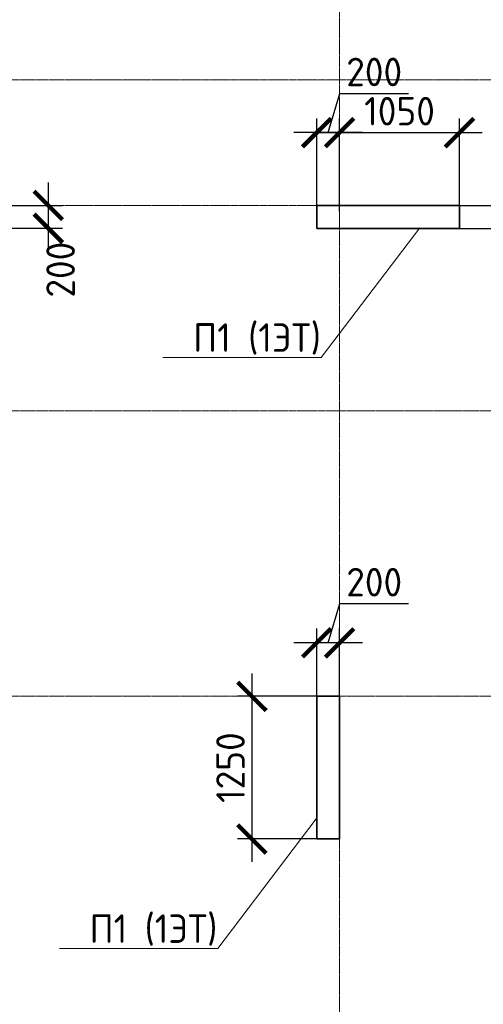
# Model space of a CAD drawing. Header units: millimetres. Extents: x 369815 to 1481759, y -423071 to -27917.
# Tile 130 of 256: x 443854 to 447915, y -119753 to -111127. Entities that reach past the tile are written whole.
import ezdxf
from ezdxf import colors
from ezdxf.entities.mleader import LeaderData, LeaderLine
from ezdxf.math import Vec2, Vec3

# ---------------------------------------------------------------- set-up
doc = ezdxf.new("R2010")
doc.units = ezdxf.units.MM
doc.linetypes.add('______5', pattern=[1100, 800, -100, 100, -100])
doc.linetypes.add('осевая', pattern=[50.8, 31.75, -6.35, 6.35, -6.35])
for name, color, linetype, lineweight in [('Выноски', 20, 'Continuous', 20), ('Оси', 40, '______5', 18), ('подоснова', 151, 'Continuous', 5), ('РАЗМЕРЫ', 1, 'Continuous', 9)]:
    doc.layers.add(name, color=color, linetype=linetype, lineweight=lineweight)
doc.layers.add('Колонна_ бетон', color=7, linetype='Continuous', lineweight=50, true_color=0xb4b496)
doc.styles.add('GOST-2.304_Type-B', font='GOST_Common.ttf')
doc.styles.add('ГОСТ', font='GOST_Common.ttf')
doc.dimstyles.new('СПДС', dxfattribs={"dimscale": 100, "dimtxt": 2.5, "dimasz": 2.5, "dimexe": 1.25, "dimexo": 0, "dimtad": 1, "dimdec": 0, "dimtxsty": 'GOST-2.304_Type-B', "dimblk": 'ARCHTICK', "dimcen": 2.5, "dimdle": 2, "dimadec": 0, "dimazin": 2, "dimtfac": 0.75, "dimtdec": 0, "dimtmove": 1, "dimatfit": 3, "dimfxl": 1, "dimtolj": 1, "dimarcsym": 1})

# ---------------------------------------------------------------- blocks, each defined once
blk = doc.blocks.new('оси2')
at = {"layer": 'Оси', "color": 16, "linetype": 'осевая', "lineweight": 0, "ltscale": 0.5, "transparency": 33554687}
for p, q in [((987745.5, 5465.4), (987745.5, -20739.3)), ((979200, -4392.9), (1032582.1, -4392.9)), ((979200, -5492.9), (1032582.1, -5492.9)), ((979200, -7292.9), (1032582.1, -7292.9)), ((979200, -9792.9), (1032582.1, -9792.9))]:
    blk.add_line(p, q, dxfattribs=at)
blk = doc.blocks.new('_ArchTick')
at = {"color": 0, "linetype": 'ByBlock', "const_width": 0.15}
blk.add_lwpolyline([(-0.5, -0.5), (0.5, 0.5)], dxfattribs=at)
blk = doc.blocks.new('*D192')
at = {"layer": 'DEFPOINTS', "color": 0, "transparency": 16777216}
for p in [(446456, -112115.9), (446456, -112804.7), (446655.9, -112804.7)]:
    blk.add_point(p, dxfattribs=at)
at = {"layer": 'РАЗМЕРЫ', "color": 0, "lineweight": -2, "transparency": 16777216}
for p, q in [((446555.9, -112115.9), (446659.1, -111772.1)), ((446659.1, -111772.1), (447259.1, -111772.1)), ((446456, -112804.7), (446456, -111990.9)), ((446655.9, -112804.7), (446655.9, -111990.9)), ((446855.9, -112115.9), (446256, -112115.9))]:
    blk.add_line(p, q, dxfattribs=at)
at = {"layer": 'РАЗМЕРЫ', "color": 0, "lineweight": -2, "transparency": 16777216, "xscale": 250, "yscale": 250, "zscale": 250, "rotation": 180}
blk.add_blockref('_ArchTick', (446456, -112115.9), dxfattribs=at)
at = {"layer": 'РАЗМЕРЫ', "color": 0, "lineweight": -2, "transparency": 16777216, "xscale": 250, "yscale": 250, "zscale": 250}
blk.add_blockref('_ArchTick', (446655.9, -112115.9), dxfattribs=at)
at = {"layer": 'РАЗМЕРЫ', "color": 0, "transparency": 16777216, "insert": (446959.1, -111584.6), "char_height": 250, "attachment_point": 5, "style": 'GOST-2.304_Type-B'}
blk.add_mtext('\\A1;200', dxfattribs=at)
blk = doc.blocks.new('*D193')
at = {"layer": 'DEFPOINTS', "color": 0, "transparency": 16777216}
for p in [(447706, -112115.9), (446655.9, -112673.4), (447706, -112804.7, -360)]:
    blk.add_point(p, dxfattribs=at)
at = {"layer": 'РАЗМЕРЫ', "color": 0, "lineweight": -2, "transparency": 16777216}
for p, q in [((446655.9, -112673.4), (446655.9, -111990.9)), ((447706, -112804.7), (447706, -111990.9)), ((446455.9, -112115.9), (447906, -112115.9))]:
    blk.add_line(p, q, dxfattribs=at)
at = {"layer": 'РАЗМЕРЫ', "color": 0, "lineweight": -2, "transparency": 16777216, "xscale": 250, "yscale": 250, "zscale": 250, "rotation": 180}
blk.add_blockref('_ArchTick', (446655.9, -112115.9), dxfattribs=at)
at = {"layer": 'РАЗМЕРЫ', "color": 0, "lineweight": -2, "transparency": 16777216, "xscale": 250, "yscale": 250, "zscale": 250}
blk.add_blockref('_ArchTick', (447706, -112115.9), dxfattribs=at)
at = {"layer": 'РАЗМЕРЫ', "color": 0, "transparency": 16777216, "insert": (447181, -111928.4), "char_height": 250, "attachment_point": 5, "style": 'GOST-2.304_Type-B'}
blk.add_mtext('\\A1;1050', dxfattribs=at)
blk = doc.blocks.new('*D194')
at = {"layer": 'DEFPOINTS', "color": 0, "transparency": 16777216}
for p in [(447706, -112754.7), (447706, -112954.7), (448325.1, -112954.7)]:
    blk.add_point(p, dxfattribs=at)
at = {"layer": 'РАЗМЕРЫ', "color": 0, "lineweight": -2, "transparency": 16777216}
for p, q in [((448325.1, -112554.7), (448325.1, -113154.7)), ((447706, -112754.7), (448450.1, -112754.7)), ((448325.1, -112854.7), (448646.5, -113171.9)), ((447706, -112954.7), (448450.1, -112954.7)), ((448646.5, -113171.9), (448646.5, -113771.9))]:
    blk.add_line(p, q, dxfattribs=at)
at = {"layer": 'РАЗМЕРЫ', "color": 0, "lineweight": -2, "transparency": 16777216, "xscale": 250, "yscale": 250, "zscale": 250}
for p, rotation in [((448325.1, -112754.7), 90), ((448325.1, -112954.7), 270)]:
    blk.add_blockref('_ArchTick', p, dxfattribs=dict(at, rotation=rotation))
at = {"layer": 'РАЗМЕРЫ', "color": 0, "transparency": 16777216, "insert": (448459, -113471.9), "char_height": 250, "attachment_point": 5, "rotation": 90, "style": 'GOST-2.304_Type-B'}
blk.add_mtext('\\A1;200', dxfattribs=at)
blk = doc.blocks.new('*D195')
at = {"layer": 'DEFPOINTS', "color": 0, "transparency": 16777216}
for p in [(443491.1, -112754.3, -360), (443556, -112954.3, -360), (444104.6, -112954.3)]:
    blk.add_point(p, dxfattribs=at)
at = {"layer": 'РАЗМЕРЫ', "color": 0, "lineweight": -2, "transparency": 16777216}
for p, q in [((444104.6, -112554.3), (444104.6, -113154.3)), ((443491.1, -112754.3), (444229.6, -112754.3)), ((443556, -112954.3), (444229.6, -112954.3))]:
    blk.add_line(p, q, dxfattribs=at)
at = {"layer": 'РАЗМЕРЫ', "color": 0, "lineweight": -2, "transparency": 16777216, "xscale": 250, "yscale": 250, "zscale": 250}
for p, rotation in [((444104.6, -112754.3), 90), ((444104.6, -112954.3), 270)]:
    blk.add_blockref('_ArchTick', p, dxfattribs=dict(at, rotation=rotation))
at = {"layer": 'РАЗМЕРЫ', "color": 0, "transparency": 16777216, "insert": (444212.3, -113317), "char_height": 250, "attachment_point": 5, "rotation": 90, "style": 'GOST-2.304_Type-B'}
blk.add_mtext('\\A1;200', dxfattribs=at)
blk = doc.blocks.new('*D205')
at = {"layer": 'DEFPOINTS', "color": 0, "transparency": 16777216}
for p in [(446456, -116586.4), (446456, -117104.7), (446656, -117104.7)]:
    blk.add_point(p, dxfattribs=at)
at = {"layer": 'РАЗМЕРЫ', "color": 0, "lineweight": -2, "transparency": 16777216}
for p, q in [((446556, -116586.4), (446659.1, -116242.6)), ((446659.1, -116242.6), (447259.1, -116242.6)), ((446456, -117104.7), (446456, -116461.4)), ((446656, -117104.7), (446656, -116461.4)), ((446856, -116586.4), (446256, -116586.4))]:
    blk.add_line(p, q, dxfattribs=at)
at = {"layer": 'РАЗМЕРЫ', "color": 0, "lineweight": -2, "transparency": 16777216, "xscale": 250, "yscale": 250, "zscale": 250, "rotation": 180}
blk.add_blockref('_ArchTick', (446456, -116586.4), dxfattribs=at)
at = {"layer": 'РАЗМЕРЫ', "color": 0, "lineweight": -2, "transparency": 16777216, "xscale": 250, "yscale": 250, "zscale": 250}
blk.add_blockref('_ArchTick', (446656, -116586.4), dxfattribs=at)
at = {"layer": 'РАЗМЕРЫ', "color": 0, "transparency": 16777216, "insert": (446959.1, -116055.1), "char_height": 250, "attachment_point": 5, "style": 'GOST-2.304_Type-B'}
blk.add_mtext('\\A1;200', dxfattribs=at)
blk = doc.blocks.new('*D206')
at = {"layer": 'DEFPOINTS', "color": 0, "transparency": 16777216}
for p in [(446556, -117054.7, -360), (445888.1, -118304.7), (446556, -118304.7, -360)]:
    blk.add_point(p, dxfattribs=at)
at = {"layer": 'РАЗМЕРЫ', "color": 0, "lineweight": -2, "transparency": 16777216}
for p, q in [((445888.1, -116854.7), (445888.1, -118504.7)), ((446556, -117054.7), (445763.1, -117054.7)), ((446556, -118304.7), (445763.1, -118304.7))]:
    blk.add_line(p, q, dxfattribs=at)
at = {"layer": 'РАЗМЕРЫ', "color": 0, "lineweight": -2, "transparency": 16777216, "xscale": 250, "yscale": 250, "zscale": 250}
for p, rotation in [((445888.1, -117054.7), 90), ((445888.1, -118304.7), 270)]:
    blk.add_blockref('_ArchTick', p, dxfattribs=dict(at, rotation=rotation))
at = {"layer": 'РАЗМЕРЫ', "color": 0, "transparency": 16777216, "insert": (445700.6, -117679.7), "char_height": 250, "attachment_point": 5, "rotation": 90, "style": 'GOST-2.304_Type-B'}
blk.add_mtext('\\A1;1250', dxfattribs=at)
blk = doc.blocks.new('_None')

msp = doc.modelspace()

# ---------------------------------------------------------------- linework, layer by layer
at = {"layer": 'Колонна_ бетон', "color": 180, "linetype": 'Continuous', "lineweight": 35, "transparency": 33554687}
for p, q in [((446455.9, -112954.7, 360), (446455.9, -112754.7, 360)), ((446455.9, -112754.7, 360), (447705.9, -112754.7, 360)), ((447705.9, -112754.7, 360), (447705.9, -112954.7, 360)), ((447705.9, -112954.7, 360), (446455.9, -112954.7, 360)), ((446455.9, -118304.7, 360), (446455.9, -117054.7, 360)), ((446455.9, -117054.7, 360), (446655.9, -117054.7, 360)), ((446655.9, -118304.7, 360), (446655.9, -117054.7, 360)), ((446455.9, -118304.7, 360), (446655.9, -118304.7, 360))]:
    msp.add_line(p, q, dxfattribs=at)

# ---------------------------------------------------------------- block references
at = {"layer": 'РАЗМЕРЫ'}
msp.add_blockref('оси2', (-541089.5, -107261.8), dxfattribs=at)

# ---------------------------------------------------------------- texts
at = {"layer": 'Выноски'}
note = msp.add_mtext_static_columns([''] * 2, width=18679.731, gutter_width=20.2, height=0, dxfattribs=dict(at, insert=(393294.8, -99507.3), char_height=250, attachment_point=1, style='ГОСТ'))
for column, words in zip([note] + note.columns.linked_columns, ['\\pi1500;{\\H2x;Общие указания:}\\P1.^IРабочая документация разработана в соответствии с заданием на проектирование, требованиями {\\H3x; }действующих технических регламентов, стандартов, сводов правил и других документов, содержащих установленные {\\H1.16667x; }требования.{\\H1.77778x; }\\P2.^IРабочая документация выполнена в соответствии со следующими нормативными и техническими {\\H1.57407x; }документами:{\\H1.64198x; }\\P-^IСП 20.13330.2016 "Нагрузки и воздействия";{\\H1.61934x; }\\P-^IСП 63.13330.2018 "Бетонные и железобетонные конструкции. Основные положения";{\\H1.62689x; }\\P-^IСП 70.13330.2012 "Несущие и ограждающие конструкции".{\\H1.62437x; }\\P4.^IЗа относительную отметку 0,000 принята отметка чистого пола первого этажа, соответствующая {\\H1.62521x; }абсолютной отметке 648,00 в Балтийской системе высот.{\\H1.62493x; }\\P{\\fISOCPEUR|b0|i0|c204|p34;5.^IПеречень видов работ, для которых необходимо составлять акты освидетельствования скрытых \\H1.62502x; \\H0.61538x;работ:\\H1.62499x; \\H0.61539x;\\P-^Iсоответствие арматуры (длина, диаметры, распределение по площади элементов, количество и т.д.), \\H1.725x; \\H0.57971x;закладных деталей рабочим чертежам;\\H1.67917x; \\H0.59553x;\\P-^Iустройство и армирование монолитных стен;\\H1.60694x; \\H0.6223x;\\P-^Iосвидетельствование опалубки перед бетонированием;\\H1.63102x; \\H0.61311x;\\P-^Iотбор контрольных проб бетона;\\H1.62299x; \\H0.61615x;\\P-^Iсоответствие законченных железобетонных конструкций проекту с отображением качества работ;\\H1.62567x; \\H0.61513x;\\P-^Iустройство монолитных конструкций, выполняемых в зимнее время;\\H1.62478x; \\H0.61547x;\\P\\fISOCPEUR|b0|i0|c0|p34;6.^I\\fISOCPEUR|b0|i0|c204|p34;Запрещается выполнение последующих работ при отсутствии актов освидетельствования \\H1.62507x; \\H0.61536x;предшествующих скрытых работ во всех случаях.\\H1.62498x; \\H0.61539x;\\P\\fISOCPEUR|b0|i0|c0|p34;7.^I\\fISOCPEUR|b0|i0|c204|p34;Арматура класса А240 и А500С по ГОСТ 34028-2016, материал монолитных конструкций - бетон \\H1.62501x; \\H0.61538x;тяжелый класса В25 по ГОСТ 26633-2015.\\H1.625x; \\H0.61539x;\\P\\fISOCPEUR|b0|i0|c0|p34;8.^I\\fISOCPEUR|b0|i0|c204|p34;Работы по бетонированию монолитных конструкций вести в соответствии со СП 70.13330.2012 \\H1.625x; \\H0.61538x;"Несущие и ограждающие конструкции".\\H1.625x; \\H0.61538x;\\P\\fISOCPEUR|b0|i0|c0|p34;9.^I\\fISOCPEUR|b0|i0|c204|p34;Все строительно-монтажные работы необходимо выполнять в соответствии со СНиП 12-03-2001 \\H1.625x; \\H0.61538x;"Безопасность труда в строительстве. Часть 1. Общие требования.", Безопасность труда в строительстве. Часть \\H1.625x; \\H0.61538x;2. Строительное производство". Строительство здания должно производиться в соответствии с проектом \\H1.625x; \\H0.61538x;производства работ (ППР).\\H1.725x; \\H0.57971x;\\P\\fISOCPEUR|b0|i0|c0|p34;10.^I\\fISOCPEUR|b0|i0|c204|p34;При отсутствии ППР производство строительно-монтажных работ запрещается.\\H1.67917x; \\H0.59553x;\\P\\fISOCPEUR|b0|i0|c0|p34;11.^I\\fISOCPEUR|b0|i0|c204|p34;Бетон следует укладывать в бетонные конструкции горизонтальными слоями одинаковой толщины без \\H1.60694x; \\H0.6223x;разрывов, с последовательным направлением укладки в одну сторону во всех слоях.\\H1.63102x; \\H0.61311x;\\P\\fISOCPEUR|b0|i0|c0|p34;12.^I\\fISOCPEUR|b0|i0|c204|p34;В начальный период твердения бетон необходимо защищать от попадания атмосферных осадков или \\H1.62299x; \\H0.61615x;потерь влаги.\\H1.62567x; \\H0.61513x;\\P\\fISOCPEUR|b0|i0|c0|p34;13.^I\\fISOCPEUR|b0|i0|c204|p34;Уход за свежеуложенным бетоном начинать сразу после укладки бетонной смеси и осуществлять до \\H1.62478x; \\H0.61547x;достижения прочности бетона не менее 70% от проектной.\\H1.62507x; \\H0.61536x;\\P\\fISOCPEUR|b0|i0|c0|p34;14.^I\\fISOCPEUR|b0|i0|c204|p34;Проект рассчитан на производство работ в период положительных температур. В случае выполнения \\H1.62498x; \\H0.61539x;работ при отрицательных температурах необходимо выполнять требования СНиП часть 3 по производству работ \\H1.62501x; \\H0.61538x;и ППР.\\H1.625x; \\H0.61539x;\\P\\fISOCPEUR|b0|i0|c0|p34;15.^I\\fISOCPEUR|b0|i0|c204|p34;При минимальной температуре воздуха до минус 15°С допускается:\\H1.625x; \\H0.61538x;\\P-^Iвыдерживание бетона в конструкции методом термоса, при предварительном разогреве бетонной \\H1.625x; \\H0.61538x;смеси, \\H1.625x; \\H0.61538x;\\P-^Iфорсированный электроразогрев бетона в конструкции с повторным уплотнением.\\H1.625x; \\H0.61538x;\\PПри минимальной температуре воздуха до минус 25°С допускается:\\H1.625x; \\H0.61538x;\\P-^Iобогрев бетона в греющей опалубке с помощью низкотемпературных электронагревателей,\\H1.625x; \\H0.61538x;\\P-^Iэлектродный сквозной прогреб бетона,\\H1.625x; \\H0.61538x;\\P-^Iэлектрообогрев с помощью греющего провода.\\H1.625x; \\H0.61538x;\\P}16.^IЗаполнителем для бетона служит щебень твердых пород, наибольшая фракция щебня не должна превышать {\\H1.625x; }40мм.{\\H1.625x; }\\P17.^IВ процессе бетонирования обеспечить соблюдение защитных слоев и мест положения рабочей арматуры {\\H1.625x; }согласно проекту. Величина защитного слоя продольной рабочей арматуры у боковых граней стен монолитных {\\H1.625x; }участков должны быть не менее 20мм и не менее диаметра продольной рабочей арматуры конструкции, величина {\\H1.625x; }защитного слоя поперечной арматуры - не менее 10мм. {\\H1.625x; }\\P\\pi0;             18.Крестовые соединения стержней продольной и поперечной арматуры, соединение стержней продольной {\\H1.625x; }арматуры по длине выполнить вязкой отожженой проволокой диаметром 2,0-3,0мм.{\\H1.625x; }\\P\\pi1500;{\\H1.625x; }', '']):
    column.text = words

# ---------------------------------------------------------------- dimensions: what is measured, and where the dimension line sits
at = {"layer": 'РАЗМЕРЫ', "color": 146, "true_color": 0x006272}
for base, p1, p2, picture, middle in [((446456, -112115.9, 560), (446655.9, -112804.7, 560), (446456, -112804.7, 560), '*D192', (446721.6, -111584.6, 560)), ((447706, -112115.9, 560), (446655.9, -112673.4, 560), (447706, -112804.7, 200), '*D193', (447181, -111928.4, 560)), ((446456, -116586.4, 560), (446656, -117104.7, 560), (446456, -117104.7, 560), '*D205', (446721.6, -116055.1, 560))]:
    dim = msp.add_linear_dim(base=base, p1=p1, p2=p2, dimstyle='СПДС', override={"dimtofl": 0}, dxfattribs=at)
    dim.commit()
    dim.dimension.update_dxf_attribs({"geometry": picture, "text_midpoint": middle})
for base, p1, p2, picture, middle in [((444104.6, -112954.3, 560), (443491.1, -112754.3, 200), (443556, -112954.3, 200), '*D195', (444399.8, -113317, 560)), ((448325.1, -112954.7, 560), (447706, -112754.7, 560), (447706, -112954.7, 560), '*D194', (448646.5, -113234.4, 560))]:
    dim = msp.add_linear_dim(base=base, p1=p1, p2=p2, angle=90, dimstyle='СПДС', override={"dimtofl": 0}, dxfattribs=at)
    dim.commit()
    dim.dimension.update_dxf_attribs({"geometry": picture, "text_midpoint": middle, "dimtype": 160})
dim = msp.add_linear_dim(base=(445888.1, -118304.7, 720), p1=(446556, -117054.7, 360), p2=(446556, -118304.7, 360), angle=90, dimstyle='СПДС', override={"dimtofl": 0}, dxfattribs=at)
dim.commit()
dim.dimension.update_dxf_attribs({"geometry": '*D206', "text_midpoint": (445700.6, -117679.7, 720)})

# ---------------------------------------------------------------- leaders
at = {"layer": 'подоснова', "color": 4, "ltscale": 0.3}
ml = msp.add_multileader_mtext('Standard', dxfattribs=at)
ml.set_content('П1 (1ЭТ)', color=4, style='GOST-2.304_Type-B')
ml.set_leader_properties(color=256, linetype='ByLayer', lineweight=15)
ml.set_arrow_properties(name='NONE')
ml.build(insert=Vec2(0, 0))
ml.multileader.update_dxf_attribs({"text_left_attachment_type": 6, "text_right_attachment_type": 6, "dogleg_length": 0.1, "arrow_head_size": 18})
ctx = ml.context
ctx.base_point, ctx.char_height, ctx.arrow_head_size, ctx.landing_gap_size, ctx.plane_origin = Vec3(445370, -114086.8, 7617.4), 250, 18, 20, Vec3(437515.1, -112818.9, 7617.4)
ctx.left_attachment, ctx.right_attachment, ctx.text_align_type = 6, 6, 1
notes = []
notes.append((ctx, [(1, (1, 1, 0), (446495.7, -114086.8, 7617.4), (-1, 0), 0.1, [(0, [(447358, -112951.1, 7617.4)], 0, [])])]))
ctx.mtext.insert, ctx.mtext.alignment, ctx.mtext.flow_direction = Vec3(445932.8, -113786.8, 7617.4), 2, 5
ml = msp.add_multileader_mtext('Standard', dxfattribs=at)
ml.set_content('П1 (1ЭТ)', color=4, style='GOST-2.304_Type-B')
ml.set_leader_properties(color=256, linetype='ByLayer', lineweight=15)
ml.set_arrow_properties(name='NONE')
ml.build(insert=Vec2(0, 0))
ml.multileader.update_dxf_attribs({"text_left_attachment_type": 6, "text_right_attachment_type": 6, "dogleg_length": 0.1, "arrow_head_size": 18})
ctx = ml.context
ctx.base_point, ctx.char_height, ctx.arrow_head_size, ctx.landing_gap_size, ctx.plane_origin = Vec3(444463.1, -119265.5, 7617.4), 250, 18, 20, Vec3(436608.1, -117997.6, 7617.4)
ctx.left_attachment, ctx.right_attachment, ctx.text_align_type = 6, 6, 1
notes.append((ctx, [(1, (1, 1, 0), (445588.8, -119265.5, 7617.4), (-1, 0), 0.1, [(0, [(446451.1, -118129.7, 7617.4)], 0, [])])]))
ctx.mtext.insert, ctx.mtext.alignment, ctx.mtext.flow_direction = Vec3(445025.9, -118965.5, 7617.4), 2, 5
for ctx, leaders in notes:
    for number, flags, end, landing, length, lines in leaders:
        leader = LeaderData()
        leader.index, (leader.has_last_leader_line, leader.has_dogleg_vector, leader.attachment_direction) = number, flags
        leader.last_leader_point, leader.dogleg_vector, leader.dogleg_length = Vec3(end), Vec3(landing), length
        for number, points, colour, breaks in lines:
            line = LeaderLine()
            line.index, line.vertices, line.color, line.breaks = number, Vec3.list(points), colors.encode_raw_color(colour), breaks
            leader.lines.append(line)
        ctx.leaders.append(leader)

doc.saveas('drawing.dxf')
